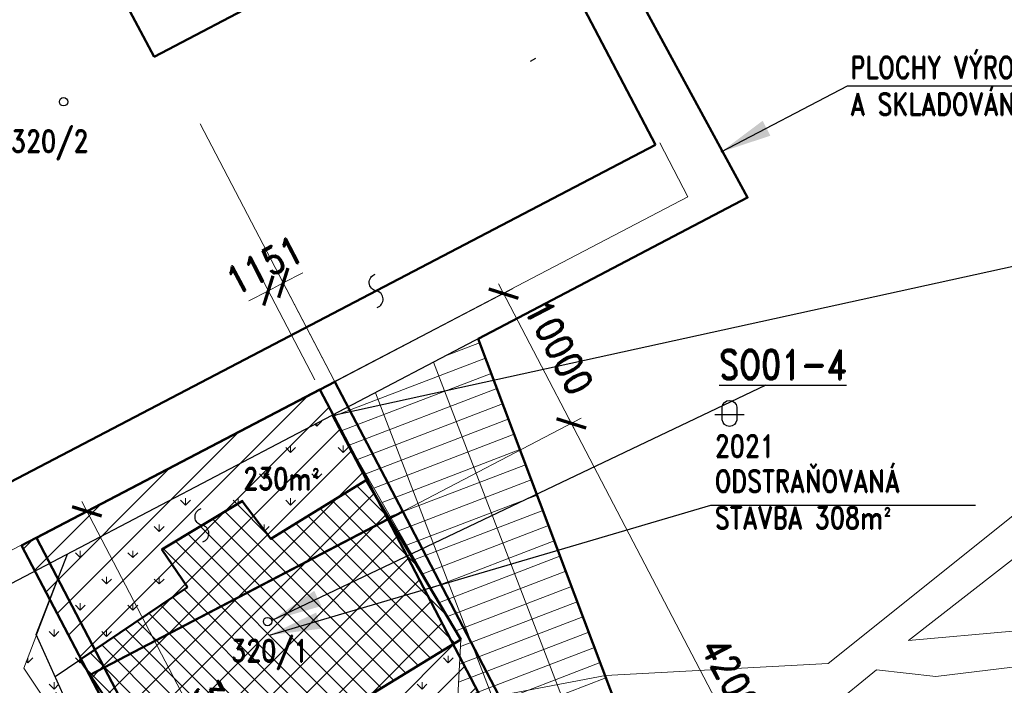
# Model space of a CAD drawing. Header units: millimetres. Extents: x -156521 to 298750130, y -256155368 to 337239.
# Tile 54 of 74: x 188036 to 255314, y 183460 to 228922. Entities that reach past the tile are written whole.
import ezdxf
from ezdxf.lldxf.tags import DXFTag

# ---------------------------------------------------------------- set-up
doc = ezdxf.new("R2010")
doc.units = ezdxf.units.MM
for name, color, linetype in [('IN_C_CARKOVANA', 7, 'DASHED'), ('IN_HELP', 6, 'Continuous'), ('IN_TEXT', 7, 'Continuous'), ('KATASTR', 116, 'Continuous')]:
    doc.layers.add(name, color=color, linetype=linetype)
for name, color, linetype, lineweight in [('IN_C_OSA', 6, 'DASHDOT', 18), ('IN_C_TENKA', 7, 'Continuous', 18), ('IN_KOTY', 4, 'Continuous', 13), ('IN_SRAFY', 8, 'Continuous', 9)]:
    doc.layers.add(name, color=color, linetype=linetype, lineweight=lineweight)
doc.styles.add('Koty', font='romand.shx', dxfattribs={"width": 0.8})
doc.styles.add('ROMAND', font='romand.shx', dxfattribs={"width": 0.85})
tags = doc.linetypes.add('DASHDOT', pattern=[0.5, 0.25, -0.125, 0, -0.125]).pattern_tags.tags
tags[10:11] = [DXFTag(74, 4), DXFTag(75, 0), DXFTag(340, '0'), DXFTag(46, 0.0), DXFTag(50, 0.0), DXFTag(44, 0.0), DXFTag(45, 0.0)]
tags[8:9] = [DXFTag(74, 4), DXFTag(75, 0), DXFTag(340, '0'), DXFTag(46, 0.0), DXFTag(50, 0.0), DXFTag(44, 0.0), DXFTag(45, 0.0)]
tags[6:7] = [DXFTag(74, 4), DXFTag(75, 0), DXFTag(340, '0'), DXFTag(46, 0.0), DXFTag(50, 0.0), DXFTag(44, 0.0), DXFTag(45, 0.0)]
tags[4:5] = [DXFTag(74, 4), DXFTag(75, 0), DXFTag(340, '0'), DXFTag(46, 0.0), DXFTag(50, 0.0), DXFTag(44, 0.0), DXFTag(45, 0.0)]
tags = doc.linetypes.add('DASHED', pattern=[4.5, 3, -1.5]).pattern_tags.tags
tags[6:7] = [DXFTag(74, 4), DXFTag(75, 0), DXFTag(340, '0'), DXFTag(46, 0.0), DXFTag(50, 0.0), DXFTag(44, 0.0), DXFTag(45, 0.0)]
tags[4:5] = [DXFTag(74, 4), DXFTag(75, 0), DXFTag(340, '0'), DXFTag(46, 0.0), DXFTag(50, 0.0), DXFTag(44, 0.0), DXFTag(45, 0.0)]
tags = doc.linetypes.add('DOT2', pattern=[0.875, 0.125, -0.75]).pattern_tags.tags
tags[6:7] = [DXFTag(74, 4), DXFTag(75, 0), DXFTag(340, '0'), DXFTag(46, 0.0), DXFTag(50, 0.0), DXFTag(44, 0.0), DXFTag(45, 0.0)]
tags[4:5] = [DXFTag(74, 4), DXFTag(75, 0), DXFTag(340, '0'), DXFTag(46, 0.0), DXFTag(50, 0.0), DXFTag(44, 0.0), DXFTag(45, 0.0)]
tags = doc.linetypes.add('TEČKOVANÁ', pattern=[4.7625, 0, -4.7625]).pattern_tags.tags
tags[6:7] = [DXFTag(74, 4), DXFTag(75, 0), DXFTag(340, '0'), DXFTag(46, 0.0), DXFTag(50, 0.0), DXFTag(44, 0.0), DXFTag(45, 0.0)]
tags[4:5] = [DXFTag(74, 4), DXFTag(75, 0), DXFTag(340, '0'), DXFTag(46, 0.0), DXFTag(50, 0.0), DXFTag(44, 0.0), DXFTag(45, 0.0)]
doc.dimstyles.new('IP 1_100', dxfattribs={"dimscale": 100, "dimtxt": 2.5, "dimasz": 2, "dimexe": 1, "dimexo": 1, "dimgap": 1, "dimtad": 1, "dimtoh": 1, "dimdec": 0, "dimzin": 0, "dimdsep": 46, "dimtxsty": 'ROMAND', "dimblk": 'ARCHTICK', "dimcen": 0.09, "dimclrt": 7, "dimadec": 0, "dimazin": 0, "dimtfac": 1, "dimtdec": 4, "dimtofl": 0, "dimtmove": 2, "dimatfit": 3, "dimfxl": 1, "dimtolj": 1, "dimtzin": 0, "dimarcsym": 0})

# ---------------------------------------------------------------- blocks, each defined once
blk = doc.blocks.new('_ArchTick')
at = {"color": 0, "linetype": 'ByBlock', "lineweight": 13, "transparency": 33554687, "const_width": 0.15}
blk.add_lwpolyline([(-0.5, -0.5), (0.5, 0.5)], dxfattribs=at)
blk = doc.blocks.new('*141')
at = {"layer": 'IN_KOTY', "ltscale": 700, "transparency": 16777216}
for p, q in [((193147, 183482), (195638, 178729)), ((195954, 179741), (186534, 174805)), ((185055, 179242), (187546, 174488))]:
    blk.add_line(p, q, dxfattribs=at)
at = {"layer": 'IN_KOTY', "ltscale": 700, "transparency": 16777216, "xscale": 1500, "yscale": 1500, "zscale": 1500}
for p, rotation in [((195290, 179393), 27.65675675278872), ((187198, 175153), 207.6567567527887)]:
    blk.add_blockref('_ArchTick', p, dxfattribs=dict(at, rotation=rotation))
at = {"layer": 'IN_KOTY', "color": 7, "ltscale": 700, "transparency": 16777216, "insert": (190461, 178768), "char_height": 1875, "width": 4797.27, "attachment_point": 5, "rotation": 27.65676, "style": 'ROMAND'}
blk.add_mtext('\\A1;9135', dxfattribs=at)
blk = doc.blocks.new('*142')
at = {"layer": 'IN_KOTY', "ltscale": 700, "transparency": 16777216}
for p, q in [((220752, 210878), (226077, 200685)), ((209219, 204007), (221764, 210560)), ((213849, 195144), (226394, 201697))]:
    blk.add_line(p, q, dxfattribs=at)
at = {"layer": 'IN_KOTY', "ltscale": 700, "transparency": 16777216, "xscale": 1500, "yscale": 1500, "zscale": 1500}
for p, rotation in [((221099, 210213), 117.5828555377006), ((225729, 201350), 297.5828555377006)]:
    blk.add_blockref('_ArchTick', p, dxfattribs=dict(at, rotation=rotation))
at = {"layer": 'IN_KOTY', "color": 7, "ltscale": 700, "transparency": 16777216, "insert": (224910, 206563), "char_height": 1875, "width": 5885.77, "attachment_point": 5, "rotation": 297.58286, "style": 'ROMAND'}
blk.add_mtext('\\A1;10000', dxfattribs=at)
blk = doc.blocks.new('*143')
at = {"layer": 'IN_KOTY', "ltscale": 700, "transparency": 16777216}
for p, q in [((225382, 202015), (245524, 163459)), ((213849, 195144), (226394, 201697)), ((233297, 157917), (245842, 164471))]:
    blk.add_line(p, q, dxfattribs=at)
at = {"layer": 'IN_KOTY', "ltscale": 700, "transparency": 16777216, "xscale": 1500, "yscale": 1500, "zscale": 1500}
for p, rotation in [((225729, 201350), 117.5828555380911), ((245177, 164123), 297.5828555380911)]:
    blk.add_blockref('_ArchTick', p, dxfattribs=dict(at, rotation=rotation))
at = {"layer": 'IN_KOTY', "color": 7, "ltscale": 700, "transparency": 16777216, "insert": (236949, 183518), "char_height": 1875, "width": 6096.2, "attachment_point": 5, "rotation": 297.58286, "style": 'ROMAND'}
blk.add_mtext('\\A1;42000', dxfattribs=at)
blk = doc.blocks.new('*155')
at = {"layer": 'IN_KOTY', "ltscale": 700, "transparency": 16777216}
for p, q in [((190545, 182969), (176585, 175677)), ((184730, 161706), (176903, 176689)), ((191187, 165926), (183718, 162024))]:
    blk.add_line(p, q, dxfattribs=at)
at = {"layer": 'IN_KOTY', "ltscale": 700, "transparency": 16777216, "xscale": 1500, "yscale": 1500, "zscale": 1500}
for p, rotation in [((177250, 176024), 117.5828555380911), ((184382, 162371), 297.5828555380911)]:
    blk.add_blockref('_ArchTick', p, dxfattribs=dict(at, rotation=rotation))
at = {"layer": 'IN_KOTY', "color": 7, "ltscale": 700, "transparency": 16777216, "insert": (182312, 169979), "char_height": 1875, "width": 5891.11, "attachment_point": 5, "rotation": 297.58286, "style": 'ROMAND'}
blk.add_mtext('\\A1;15403', dxfattribs=at)
blk = doc.blocks.new('*156')
at = {"layer": 'IN_KOTY', "ltscale": 700, "transparency": 16777216}
for p, q in [((185915, 191833), (171955, 184540)), ((177597, 175359), (172272, 185552)), ((190545, 182969), (176585, 175677))]:
    blk.add_line(p, q, dxfattribs=at)
at = {"layer": 'IN_KOTY', "ltscale": 700, "transparency": 16777216, "xscale": 1500, "yscale": 1500, "zscale": 1500}
for p, rotation in [((172620, 184887), 117.5828555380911), ((177250, 176024), 297.5828555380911)]:
    blk.add_blockref('_ArchTick', p, dxfattribs=dict(at, rotation=rotation))
at = {"layer": 'IN_KOTY', "color": 7, "ltscale": 700, "transparency": 16777216, "insert": (176431, 181237), "char_height": 1875, "width": 5885.77, "attachment_point": 5, "rotation": 297.58286, "style": 'ROMAND'}
blk.add_mtext('\\A1;10000', dxfattribs=at)
blk = doc.blocks.new('*157')
at = {"layer": 'IN_KOTY', "ltscale": 700, "transparency": 16777216}
for p, q in [((209227, 204857), (205699, 211611)), ((206046, 210947), (207376, 211641)), ((208207, 204324), (204679, 211078)), ((205026, 210414), (206046, 210947)), ((205026, 210414), (203697, 209719))]:
    blk.add_line(p, q, dxfattribs=at)
at = {"layer": 'IN_KOTY', "ltscale": 700, "transparency": 16777216, "xscale": 1500, "yscale": 1500, "zscale": 1500}
for p, rotation in [((206046, 210947), 207.5828555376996), ((205026, 210414), 27.5828555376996)]:
    blk.add_blockref('_ArchTick', p, dxfattribs=dict(at, rotation=rotation))
at = {"layer": 'IN_KOTY', "color": 7, "ltscale": 700, "transparency": 16777216, "insert": (204755, 212176), "char_height": 1875, "width": 4169.17, "attachment_point": 5, "rotation": 27.58286, "style": 'ROMAND'}
blk.add_mtext('\\A1;1151', dxfattribs=at)
blk = doc.blocks.new('*158')
at = {"layer": 'IN_KOTY', "ltscale": 700, "transparency": 16777216}
for p, q in [((209182, 163653), (192282, 196005)), ((188833, 193357), (193294, 195687)), ((205039, 162335), (209500, 164665))]:
    blk.add_line(p, q, dxfattribs=at)
at = {"layer": 'IN_KOTY', "ltscale": 700, "transparency": 16777216, "xscale": 1500, "yscale": 1500, "zscale": 1500}
for p, rotation in [((192629, 195340), 117.5828555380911), ((208835, 164318), 297.5828555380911)]:
    blk.add_blockref('_ArchTick', p, dxfattribs=dict(at, rotation=rotation))
at = {"layer": 'IN_KOTY', "color": 7, "ltscale": 700, "transparency": 16777216, "insert": (202228, 180611), "char_height": 1875, "width": 6032.11, "attachment_point": 5, "rotation": 297.58286, "style": 'ROMAND'}
blk.add_mtext('\\A1;35000', dxfattribs=at)

msp = doc.modelspace()

# ---------------------------------------------------------------- hatches: boundary and pattern name
at = {"layer": 'IN_SRAFY', "transparency": 33554687}
h = msp.add_hatch(dxfattribs=at)
h.set_pattern_fill('GRATE', color=8, scale=1400, angle=21, style=0, pattern_type=2)
h.paths.add_polyline_path([(219517.78501, 150013.39788), (223561.17726, 151837.77549), (233279.23008, 156222.55858), (232700.58416, 157427.11747), (232470.72, 157905.6224), (231127.05843, 160702.7034), (230302.85528, 162418.43525), (229944.8139, 163163.76487), (230912.24945, 163596.93061), (231132.22065, 163695.42191), (231413.50742, 163821.36704), (231752.75164, 163973.2624), (231936.64494, 164055.59995), (231909.3879, 164149.29462), (231851.76739, 164347.36216), (231788.42441, 164565.10043), (231720.11516, 164799.90998), (231647.65515, 165048.98758), (231647.65515, 165048.98758), (231614.66294, 165162.39662), (231581.10987, 165277.73358), (231547.07363, 165394.7314), (231512.63304, 165513.1192), (231477.86782, 165632.62285), (231442.85848, 165752.96566), (231407.68608, 165873.86899), (231372.43205, 165995.05292), (231201.6052, 166582.26149), (231040.18953, 167137.11961), (231034.28876, 167157.4032), (230897.07774, 167629.05907), (230780.15414, 168030.97798), (230695.86028, 168320.73383), (230648.84006, 168482.36344), (230641.68392, 168506.9623), (214184.63876, 168506.9623), (214775.4215, 168482.36344), (215344.19669, 168320.73383), (215859.62941, 168030.97798), (216293.32348, 167629.05907), (216607.85922, 167157.4032), (216621.38585, 167137.11961), (216825.74293, 166582.26149), (216895.13629, 165995.05292), (216892.21986, 165873.86899), (216883.47733, 165752.96566), (216868.92893, 165632.62285), (216848.60834, 165513.1192), (216822.56263, 165394.7314), (216790.8521, 165277.73358), (216753.55016, 165162.39662), (216710.74319, 165048.98758), (216710.74319, 165048.98758), (216593.59103, 164799.90998), (216449.96391, 164565.10043), (216281.57649, 164347.36216), (216090.43904, 164149.29462), (215977.81014, 164055.59995), (215878.83344, 163973.2624), (215649.28589, 163821.36704), (215404.53683, 163695.42191), (215147.50816, 163596.93061), (215286.87207, 163163.76487), (215526.66954, 162418.43525), (216078.67787, 160702.7034), (216978.59239, 157905.6224), (217132.54343, 157427.11747), (217520.09032, 156222.55858), (218930.82171, 151837.77549)])
h.paths.add_polyline_path([(213604.39583, 168393.17522), (214184.63876, 168506.9623), (213567.78672, 168506.9623)])
h.paths.add_polyline_path([(213567.78672, 168506.9623), (230641.68392, 168506.9623), (230581.73075, 168713.04824), (213501.48198, 168713.04824)])
h.paths.add_polyline_path([(213501.48198, 168713.04824), (227155.26471, 168713.04824), (231065.21856, 171893.49327), (212478.22643, 171893.49327)])
h.paths.add_polyline_path([(227155.26471, 168713.04824), (230581.73075, 168713.04824), (230466.98546, 169107.47934), (230202.41629, 170016.92234), (232861.07799, 171427.61157), (232300.9195, 172898.64039), (230492.4761, 171427.61157), (228758.21258, 170016.92234), (227640.16773, 169107.47934)])
h.paths.add_polyline_path([(212478.22643, 171893.49327), (227820.97779, 171893.49327), (227866.73312, 172213.57338), (228253.10073, 174916.39731), (227609.96771, 177428.82043), (227302.42469, 178630.24872), (226622.54725, 179738.79974), (225660.34916, 181307.67908), (228974.09311, 181635.19892), (228751.90521, 182224.05619), (228740.97632, 182253.02064), (228035.7382, 184122.08993), (227106.93405, 186583.66886), (221329.65833, 201894.99174), (220417.87765, 204311.45393), (209390.48017, 201894.99174), (218169.22992, 186583.66886), (218049.67957, 184122.08993), (217958.90536, 182253.02064), (217976.60934, 182224.05619), (218336.53736, 181635.19892), (218536.72776, 181307.67908), (219495.676, 179738.79974), (220173.25714, 178630.24872), (220907.60777, 177428.82043), (216797.1787, 174916.39731), (212375.24595, 172213.57338)])
h.paths.add_polyline_path([(227820.97779, 171893.49327), (231065.21856, 171893.49327), (232300.9195, 172898.64039), (231539.11767, 174899.20353), (229064.3703, 172898.64039)])
h.paths.add_polyline_path([(209390.48017, 201894.99174), (220417.87765, 204311.45393), (219358.61387, 207118.7857), (214001.61499, 204311.45393)])
h = msp.add_hatch(dxfattribs=at)
h.set_pattern_fill('ANSI31', color=12, scale=500, style=0, pattern_type=2)
h.paths.add_polyline_path([(192798.80825, 184146.60546), (209765.33355, 193010.02716), (188168.49987, 193010.02716)])
h.paths.add_polyline_path([(188168.49987, 193010.02716), (209765.33355, 193010.02716), (213184.67817, 194796.31473), (191587.84448, 194796.31473)])
h.paths.add_polyline_path([(191587.84448, 194796.31473), (213184.67817, 194796.31473), (208554.36979, 203659.73644)])
h = msp.add_hatch(dxfattribs=at)
h.set_pattern_fill('GRASS', color=74, scale=100, style=0, pattern_type=2)
h.paths.add_polyline_path([(201195.46403, 165543.12753), (204406.95283, 167446.76015), (204693.94483, 167616.87668), (204906.66508, 167742.96811), (199710.79677, 167742.96811), (199795.89558, 167616.87668), (199910.70683, 167446.76015)])
h.paths.add_polyline_path([(199710.79677, 167742.96811), (204631.56086, 167742.96811), (204702.35905, 168294.83419), (199338.34365, 168294.83419)])
h.paths.add_polyline_path([(204631.56086, 167742.96811), (204906.66508, 167742.96811), (207968.60294, 169557.95336), (208211.49163, 169701.92734), (208462.12498, 169850.49203), (208719.45763, 170003.02777), (208982.41625, 170158.89834), (209249.90408, 170317.45364), (209520.80544, 170478.03233), (209793.99044, 170639.96467), (210068.31964, 170802.57523), (210166.04558, 170860.50297), (210193.124, 170876.5539), (210168.31937, 170918.40008), (210134.03676, 170976.23594), (210099.80859, 171033.97996), (210065.65295, 171091.60161), (210031.58791, 171149.07041), (209997.63148, 171206.35598), (209963.80163, 171263.42803), (209773.07935, 171585.18258), (209590.41763, 171893.33871), (209418.99038, 172182.54194), (209261.77627, 172447.76714), (209121.50703, 172684.40581), (209000.61995, 172888.34615), (208901.21555, 173056.04455), (208825.02104, 173184.58711), (208750.26572, 173310.70172), (202909.92807, 173310.70172), (203494.09497, 173184.58711), (203800.27906, 173056.04455), (204086.89576, 172888.34615), (204348.96488, 172684.40581), (204581.93275, 172447.76714), (204781.75136, 172182.54194), (204944.94872, 171893.33871), (205068.68913, 171585.18258), (205150.8225, 171263.42803), (205160.76479, 171206.35598), (205169.39209, 171149.07041), (205176.69985, 171091.60161), (205182.68421, 171033.97996), (205187.34199, 170976.23594), (205190.67074, 170918.40008), (205192.1148, 170876.5539), (205192.66869, 170860.50297), (205193.33479, 170802.57523), (205188.08115, 170639.96467), (205172.34213, 170478.03233), (205146.18338, 170317.45364), (205109.714, 170158.89834), (205063.08611, 170003.02777), (205006.49419, 169850.49203), (204940.17427, 169701.92734), (204864.40298, 169557.95336)])
h.paths.add_polyline_path([(199338.34365, 168294.83419), (202434.30813, 168294.83419), (201869.20349, 168415.45357), (201346.44889, 168661.66469), (200893.5476, 169020.51383), (200727.36731, 169203.72417), (200579.95513, 169402.34836), (200452.73222, 169614.47155), (200346.92507, 169838.04875), (200263.55373, 170070.92455), (200203.42193, 170310.85388), (200167.1094, 170555.5237), (200154.9662, 170802.57523), (200225.85341, 171395.98139), (200434.52564, 171955.9919), (200769.23926, 172451.09053), (201211.15729, 172853.41418), (201735.40951, 173140.32091), (202312.4921, 173295.66422), (202909.92807, 173310.70172), (195953.14639, 173310.70172), (195963.29516, 173295.66422), (196068.136, 173140.32091), (196261.76868, 172853.41418), (196533.29597, 172451.09053), (196867.43688, 171955.9919), (197245.38666, 171395.98139), (197645.87509, 170802.57523), (197812.60959, 170555.5237), (197977.73667, 170310.85388), (198139.66442, 170070.92455), (198296.83175, 169838.04875), (198447.72348, 169614.47155), (198590.88493, 169402.34836), (198724.93593, 169203.72417), (198848.58416, 169020.51383), (199090.7706, 168661.66469), (199256.93791, 168415.45357)])
h.paths.add_polyline_path([(202434.30813, 168294.83419), (204702.35905, 168294.83419), (204703.81107, 168306.15259), (204722.11283, 168448.81329), (204756.30142, 168715.31061), (204804.57812, 169091.62351), (204864.40298, 169557.95336), (204523.18639, 169091.62351), (204084.68795, 168715.31061), (203571.97802, 168448.81329), (203012.0314, 168306.15259)])
h.paths.add_polyline_path([(195953.14639, 173310.70172), (208750.26572, 173310.70172), (208516.51187, 173705.0519), (207796.58343, 174919.59408), (194867.3087, 174919.59408), (195687.00038, 173705.0519)])
h.paths.add_polyline_path([(194867.3087, 174919.59408), (199086.31679, 174919.59408), (198598.01812, 175643.10921), (197919.88608, 176647.90161), (197811.92471, 176807.86864), (192919.39441, 184057.16077), (188700.38633, 184057.16077), (193592.91662, 176807.86864), (193700.878, 176647.90161), (194379.01003, 175643.10921)])
h.paths.add_polyline_path([(199086.31679, 174919.59408), (207796.58343, 174919.59408), (207677.30502, 175120.82055), (207677.30502, 175120.82055), (206255.12523, 177520.0831), (205480.0567, 178827.64837), (203340.82535, 177520.0831), (199415.53169, 175120.82055), (199415.53169, 175120.82055)])
h.paths.add_polyline_path([(209426.54353, 177037.7736), (212374.59065, 178839.71242), (214431.47788, 180096.94638), (217882.45176, 182206.28981), (211007.6551, 182206.28981), (207556.68122, 180096.94638), (208325.14203, 178839.71242)])
h.paths.add_polyline_path([(211007.6551, 182206.28981), (217882.45176, 182206.28981), (217958.90536, 182253.02064), (218169.22992, 186583.66886), (211084.1087, 182253.02064)])
h.paths.add_polyline_path([(188700.38633, 184057.16077), (190456.646, 184057.16077), (190456.646, 184057.16077), (191317.49278, 184638.14424), (192148.69043, 185199.11759), (194661.08201, 186894.72479), (199497.92877, 190159.10135), (197973.79144, 192417.42498), (197752.50852, 192745.30124), (203230.10215, 196046.53537), (198230.35491, 196046.53537), (191930.88303, 192745.30124), (191305.22388, 192417.42498), (190435.21224, 190159.10135), (189177.62207, 186894.72479), (188524.39505, 185199.11759), (188308.28194, 184638.14424), (188700.38633, 184057.16077)])
h.paths.add_polyline_path([(190456.646, 184057.16077), (192919.39441, 184057.16077), (192148.69043, 185199.11759)])
h.paths.add_polyline_path([(205204.14044, 193457.29971), (209409.40844, 196046.53537), (203230.10215, 196046.53537)])
h.paths.add_polyline_path([(198230.35491, 196046.53537), (209409.40844, 196046.53537), (211712.30034, 197464.45448), (209390.48017, 201894.99174), (200936.05258, 197464.45448)])
h = msp.add_hatch(dxfattribs=at)
h.set_pattern_fill('ANSI31', color=42, scale=300, angle=90, style=0, pattern_type=2)
h.paths.add_polyline_path([(199086.31679, 174919.59408), (215904.04626, 185199.11759), (192148.69043, 185199.11759)])
h.paths.add_polyline_path([(192148.69043, 185199.11759), (215904.04626, 185199.11759), (218169.22992, 186583.66886), (194200.18853, 186583.66886)])
h.paths.add_polyline_path([(194200.18853, 186583.66886), (218169.22992, 186583.66886), (216047.4791, 190159.10135), (199497.92877, 190159.10135)])
h.paths.add_polyline_path([(199497.92877, 190159.10135), (216047.4791, 190159.10135), (214512.76358, 192745.30124), (197752.50852, 192745.30124)])
h.paths.add_polyline_path([(197752.50852, 192745.30124), (214512.76358, 192745.30124), (214090.24593, 193457.29971), (198933.89648, 193457.29971)])
h.paths.add_polyline_path([(198933.89648, 193457.29971), (205204.14044, 193457.29971), (203230.10215, 196046.53537)])
h.paths.add_polyline_path([(205204.14044, 193457.29971), (214090.24593, 193457.29971), (211712.30034, 197464.45448)])
h = msp.add_hatch(dxfattribs=at)
h.set_pattern_fill('ANSI31', color=12, scale=500, style=0, pattern_type=2)
h.paths.add_polyline_path([(212246.10345, 146920.2343), (232631.97337, 157569.94358), (206682.62698, 157569.94358)])
h.paths.add_polyline_path([(206682.62698, 157569.94358), (232631.97337, 157569.94358), (218748.15464, 184146.60546), (192798.80825, 184146.60546)])
h.paths.add_polyline_path([(192798.80825, 184146.60546), (218748.15464, 184146.60546), (213184.67817, 194796.31473)])

# ---------------------------------------------------------------- linework, layer by layer
at = {"layer": 'IN_C_CARKOVANA', "color": 244, "linetype": 'DASHED', "lineweight": 50, "ltscale": 1000, "transparency": 33554687}
for points in [[(208554.36979, 203659.73644), (213184.67817, 194796.31473), (192798.80825, 184146.60546), (188168.49987, 193010.02716)], [(213184.67817, 194796.31473), (232631.97337, 157569.94358), (212246.10345, 146920.2343), (192798.80825, 184146.60546)]]:
    msp.add_lwpolyline(points, close=True, dxfattribs=at)
at = {"layer": 'IN_C_OSA', "ltscale": 10000, "transparency": 33554687}
msp.add_line((200369.53969, 221813.00297), (217618.62928, 188794.47754), dxfattribs=at)
at = {"layer": 'IN_C_TENKA', "color": 3, "linetype": 'DOT2', "lineweight": 20, "ltscale": 500, "transparency": 33554687}
for p, q in [((191305.22388, 192417.42498), (209390.48017, 201894.99174)), ((191305.22388, 192417.42498), (188308.28194, 184638.14424)), ((188308.28194, 184638.14424), (201195.46403, 165543.12753))]:
    msp.add_line(p, q, dxfattribs=at)
at = {"layer": 'IN_C_TENKA', "color": 165, "lineweight": 50, "transparency": 33554687}
msp.add_lwpolyline([(17876.26353, 149263.26634), (53344.92755, 178808.37482), (65681.64135, 186883.2816), (166552.33213, 240125.31177), (166552.33213, 240125.31177), (169175.60696, 230043.43365), (166866.98472, 228020.51858), (167304.95616, 226525.1107), (194105.573, 239966.81564), (199252.94404, 229703.77835), (221511.94779, 240867.66172), (225124.71416, 240065.53697), (237769.4597, 216766.97745), (219358.61387, 207118.7857), (228974.09311, 181635.19892), (240291.69419, 182753.79438), (245551.71493, 170151.69791), (229944.8139, 163163.76487), (241386.82939, 139345.08549), (232761.45768, 135320.52714), (187770.89119, 122199.84809), (165230.95185, 114527.06848)], dxfattribs=at)
at = {"layer": 'IN_C_TENKA', "color": 3, "linetype": 'DOT2', "lineweight": 20, "ltscale": 500, "transparency": 33554687}
msp.add_lwpolyline([(228974.09311, 181635.19892), (232861.07799, 171427.61157), (230202.41629, 170016.92234), (231936.64494, 164055.59995), (229944.8139, 163163.76487), (233279.23008, 156222.55858), (219517.78501, 150013.39788), (212375.24595, 172213.57338), (209426.54353, 177037.7736), (217958.90536, 182253.02064), (218169.22992, 186583.66886), (209390.48017, 201894.99174), (219358.61387, 207118.7857), (228974.09311, 181635.19892)], close=True, dxfattribs=at)
at = {"layer": 'IN_HELP', "linetype": 'DASHED', "lineweight": 50, "ltscale": 1000, "transparency": 33554687}
for points in [[(209574.51608, 204192.6674), (214204.82446, 195329.2457), (193818.95454, 184679.53642), (189188.64616, 193542.95813)], [(214204.82446, 195329.2457), (233652.11966, 158102.87454), (213266.24974, 147453.16527), (193818.95454, 184679.53642)]]:
    msp.add_lwpolyline(points, close=True, dxfattribs=at)
at = {"layer": 'KATASTR', "transparency": 33554687}
for p, q in [((225124.71416, 240065.53697), (237769.4597, 216766.97745)), ((223289.69115, 226264.98852), (222911.12661, 226055.84173)), ((209390.48017, 201894.99174), (303731.49318, 222568.18246)), ((237769.4597, 216766.97745), (180984.91308, 187009.07283)), ((211712.30034, 197464.45448), (209390.48017, 201894.99174)), ((189165.07759, 186922.5552), (191305.22388, 192417.42498)), ((193699.00779, 176863.85586), (189165.07759, 186922.5552)), ((190456.646, 184057.16077), (192148.69043, 185199.11759))]:
    msp.add_line(p, q, dxfattribs=at)
at = {"layer": 'KATASTR', "color": 7, "lineweight": 50, "transparency": 33554687}
for p, q in [((197218.00883, 226389.76144), (221628.39263, 239177.99691)), ((221628.39263, 239177.99691), (231480.90674, 220370.16476)), ((191838.90914, 236583.23222), (197218.00883, 226389.76144)), ((182010.18313, 194526.34126), (231480.90674, 220370.16476))]:
    msp.add_line(p, q, dxfattribs=at)
at = {"layer": 'KATASTR', "color": 7, "lineweight": 20, "transparency": 33554687}
for p, q in [((231768.38947, 220520.87069), (233695.52842, 216831.90577)), ((233695.52842, 216831.90577), (185241.4927, 191519.17681))]:
    msp.add_line(p, q, dxfattribs=at)
at = {"layer": 'KATASTR', "linetype": 'TEČKOVANÁ', "lineweight": 20, "ltscale": 200, "transparency": 33554687}
for p, q in [((243270.16763, 184945.41413), (260962.05152, 199108.95652)), ((248765.10692, 186529.6773), (262690.90583, 197360.03107)), ((255896.46013, 187146.95061), (248765.10692, 186529.6773)), ((250630.3279, 184064.68365), (259368.12755, 185123.11657)), ((227155.26471, 168713.04824), (246570.32736, 184505.69996)), ((228071.30175, 184128.80033), (243270.16763, 184945.41413)), ((246570.32736, 184505.69996), (250630.3279, 184064.68365)), ((216386.147, 181923.95553), (228071.30175, 184128.80033))]:
    msp.add_line(p, q, dxfattribs=at)
at = {"layer": 'KATASTR', "transparency": 33554687}
for points in [[(212462.45522, 209266.72761, 0.7743874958), (212397.10332, 210401.18648, -0.7812922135), (212331.80076, 211534.78882)], [(236040.91516, 202447.3193, -0.9407375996), (237037.84895, 202447.3193), (237037.84895, 201577.89401, -0.8764223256), (236040.91516, 201586.80627), (236040.91516, 202447.3193)], [(200556.65724, 193261.45943, 0.7743874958), (200491.30534, 194395.91831, -0.7812922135), (200426.00277, 195529.52065)]]:
    msp.add_lwpolyline(points, format="xyb", dxfattribs=at)
msp.add_lwpolyline([(235542.19536, 201949.1053), (237536.06295, 201949.1053)], dxfattribs=at)
at = {"layer": 'KATASTR', "color": 7, "lineweight": 50, "transparency": 33554687}
msp.add_lwpolyline([(199497.92877, 190159.10135), (197752.50852, 192745.30124), (203230.10215, 196046.53537), (205204.14044, 193457.29971), (211712.30034, 197464.45448), (218169.22992, 186583.66886), (199086.31679, 174919.59408), (192148.69043, 185199.11759)], close=True, dxfattribs=at)
at = {"layer": 'KATASTR', "transparency": 33554687}
for centre in [(191032.50007, 223318.71381), (204975.8552, 187810.89605)]:
    msp.add_circle(centre, 285.64403, dxfattribs=at)

# ---------------------------------------------------------------- texts
at = {"layer": 'IN_TEXT', "transparency": 33554687, "attachment_point": 1, "style": 'Koty'}
for s, insert, char_height, width in [('PLOCHY VÝROBY A SKLADOVÁNÍ', (244796.30252, 226404.29542), 1500, 15598.1238374), ('{\\LSO01-4}', (235826.96064, 206366.38738), 2000, 6757.8571429), ('230m{\\fISOCPEUR|b0|i0|c238|p34;²}', (203306.49357, 198320.75409), 1500, 5815), ('ODSTRAŇOVANÁ STAVBA 308m{\\fISOCPEUR|b0|i0|c238|p34;²}', (235528.66541, 198153.77681), 1500, 15598.1238374)]:
    msp.add_mtext(s, dxfattribs=dict(at, insert=insert, char_height=char_height, width=width))
at = {"layer": 'KATASTR', "transparency": 33554687, "char_height": 1500, "width": 486.76591, "attachment_point": 1, "style": 'Koty'}
for s, insert in [('320/2', (187438.13802, 221373.75804)), ('2021', (235528.66541, 200549.67947)), ('320/1', (202483.05228, 186572.50645))]:
    msp.add_mtext(s, dxfattribs=dict(at, insert=insert))

# ---------------------------------------------------------------- dimensions: what is measured, and where the dimension line sits
at = {"layer": 'IN_KOTY', "ltscale": 700, "transparency": 33554687}
for p1, p2, distance, picture, middle in [((208554.36979, 203659.73644), (209574.51608, 204192.6674), 7620.00942, '*157', (204754.77904, 212175.84002)), ((208554.36979, 203659.73644), (213184.67817, 194796.31473), 14153.41906, '*142', (224909.99856, 206562.85961)), ((192798.80825, 184146.60546), (184707.17423, 179906.18993), 5366.59534, '*141', (190460.73044, 178767.6603))]:
    dim = msp.add_aligned_dim(p1=p1, p2=p2, distance=distance, dimstyle='IP 1_100', override={"dimscale": 750, "dimtxt": 2.5, "dimasz": 2, "dimexe": 1, "dimexo": 1, "dimgap": 1, "dimtad": 1, "dimtih": 0, "dimdec": 0, "dimlfac": 1, "dimzin": 0, "dimlunit": 2, "dimpost": '', "dimtxsty": 'ROMAND', "dimblk": 'ArchTick', "dimse1": 0, "dimse2": 0, "dimsd2": 0, "dimclrd": 0, "dimclre": 0, "dimclrt": 7, "dimaunit": 0, "dimadec": 0, "dimazin": 0, "dimtol": 0, "dimtp": 0, "dimtm": 0, "dimtmove": 2}, dxfattribs=at)
    dim.commit()
    dim.dimension.update_dxf_attribs({"geometry": picture, "text_midpoint": middle})
for base, p1, p2, angle, picture, middle in [((245176.74554, 164123.41307), (213184.67817, 194796.31473), (232631.97337, 157569.94358), 117.5828555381, '*143', (236948.80035, 183517.96318)), ((192628.89966, 195340.16864), (204374.5792, 161988.0512), (188168.49987, 193010.02716), 117.5828555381, '*158', (202227.64174, 180610.54519)), ((172619.73677, 184887.25353), (192798.80825, 184146.60546), (188168.49987, 193010.02716), 297.5828555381, '*156', (176430.59337, 181236.90722)), ((177250.04515, 176023.83182), (191851.56553, 166273.13927), (192798.80825, 184146.60546), 297.5828555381, '*155', (182311.87314, 169978.853))]:
    dim = msp.add_linear_dim(base=base, p1=p1, p2=p2, angle=angle, dimstyle='IP 1_100', override={"dimscale": 750, "dimtxt": 2.5, "dimasz": 2, "dimexe": 1, "dimexo": 1, "dimgap": 1, "dimtad": 1, "dimtih": 0, "dimdec": 0, "dimlfac": 1, "dimzin": 0, "dimlunit": 2, "dimpost": '', "dimtxsty": 'ROMAND', "dimblk": 'ArchTick', "dimse1": 0, "dimse2": 0, "dimsd2": 0, "dimclrd": 0, "dimclre": 0, "dimclrt": 7, "dimaunit": 0, "dimadec": 0, "dimazin": 0, "dimtol": 0, "dimtp": 0, "dimtm": 0, "dimtmove": 2}, dxfattribs=at)
    dim.commit()
    dim.dimension.update_dxf_attribs({"geometry": picture, "text_midpoint": middle})

# ---------------------------------------------------------------- leaders
at = {"layer": 'IN_TEXT', "transparency": 33554687}
for points in [[(235963.57822, 219888.7761), (244595.35597, 224395.11661), (262681.08258, 224395.11661)], [(205250.59124, 187889.07929), (239046.69441, 203979.58754)], [(205097.48427, 186887.83368), (235272.54702, 195757.87415), (253346.80434, 195757.87415)]]:
    msp.add_leader(points, dimstyle='IP 1_100', override={"dimasz": 35, "dimgap": 1, "dimtad": 0, "dimclrd": 256}, dxfattribs=at)

doc.saveas('drawing.dxf')
